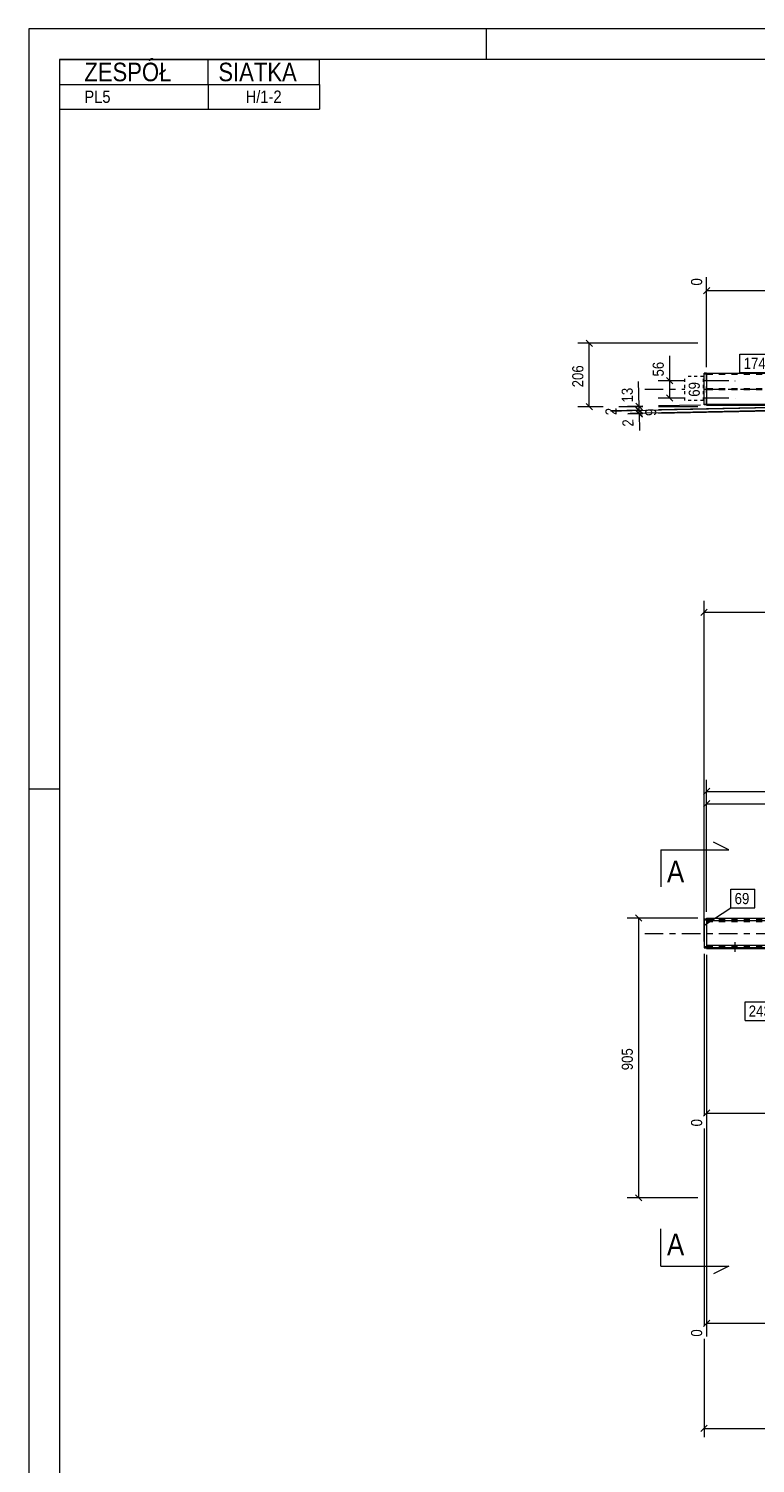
# Model space of a CAD drawing. Header units: millimetres. Extents: x 0 to 914, y 0 to 420.
# Tile 4 of 16: x 0 to 117, y 188 to 420. Entities that reach past the tile are written whole.
import ezdxf

# ---------------------------------------------------------------- set-up
doc = ezdxf.new("R2010")
doc.units = ezdxf.units.MM
for name, pattern in [('XKITLINE00', [0]), ('XKITLINE01', [4, 1, -1, 1, -1]), ('XKITLINE02', [4, 2, -2]), ('XKITLINE03', [6, 3, -1, 1, -1]), ('XKITLINE04', [3, 0.5, -0.5, 0.5, -0.5, 0.5, -0.5])]:
    doc.linetypes.add(name, pattern=pattern)
for name, color, linetype, lineweight in [('Arkusz rysunku', 3, 'Continuous', 0), ('Element', 2, 'Continuous', 0), ('Inny typ obiektu', 7, 'Continuous', 0), ('Przekrój', 7, 'Continuous', 0), ('Wymiar', 4, 'Continuous', 0), ('Znak elementu', 2, 'Continuous', 0), ('Śruba', 3, 'Continuous', 0)]:
    doc.layers.add(name, color=color, linetype=linetype, lineweight=lineweight)
doc.styles.add('ARIAL', font='ARIAL.TTF')

msp = doc.modelspace()

# ---------------------------------------------------------------- linework, layer by layer
at = {"layer": 'Arkusz rysunku', "linetype": 'XKITLINE00', "lineweight": 0}
for p, q in [((914, 420), (0, 420)), ((0, 420), (0, 0)), ((74, 415), (74, 420)), ((909, 415), (5, 415)), ((5, 415), (5, 5)), ((5, 297), (0, 297))]:
    msp.add_line(p, q, dxfattribs=at)
at = {"layer": 'Element', "linetype": 'XKITLINE00', "lineweight": 0}
for p, q in [((109.58, 364.29), (109.18, 364.29)), ((109.18, 359.15), (109.18, 364.29)), ((109.58, 364.29), (109.58, 359.28)), ((109.58, 364.29), (423.5, 364.29)), ((109.18, 359.29), (109.58, 359.29)), ((109.58, 359.15), (109.18, 359.15)), ((109.58, 359.29), (109.58, 359.15)), ((109.58, 359.29), (658.28, 359.29)), ((109.58, 359.28), (658.28, 359.28)), ((109.58, 359.14), (109.58, 359.16)), ((658.28, 359.16), (109.58, 359.16)), ((109.58, 359.14), (125.67, 359.14)), ((109.58, 276.18), (109.58, 275.78)), ((109.58, 276.18), (658.28, 276.18)), ((109.18, 276.03), (109.58, 276.03)), ((109.18, 276.03), (109.18, 271.38)), ((109.58, 276.03), (109.58, 271.53)), ((109.58, 275.78), (658.28, 275.78)), ((109.58, 271.53), (109.18, 271.53)), ((109.58, 271.78), (658.28, 271.78)), ((109.58, 271.78), (109.58, 271.23)), ((109.18, 271.38), (109.58, 271.38)), ((120.57, 271.38), (109.58, 271.38)), ((109.58, 271.23), (120.2, 271.23))]:
    msp.add_line(p, q, dxfattribs=at)
at = {"layer": 'Element', "linetype": 'XKITLINE01', "lineweight": 0}
for p, q in [((109.58, 359.15), (109.58, 364.29)), ((109.58, 364.28), (423.5, 364.28)), ((109.58, 364.15), (109.18, 364.15)), ((109.58, 364.15), (423.5, 364.15)), ((109.58, 364.14), (423.5, 364.14)), ((109.58, 361.8), (388.5, 361.8)), ((109.58, 361.64), (388.5, 361.64)), ((109.58, 359.16), (109.58, 359.29)), ((109.18, 275.88), (109.58, 275.88)), ((109.58, 276.02), (658.28, 276.02)), ((109.58, 275.78), (109.58, 272.08)), ((109.58, 275.68), (658.28, 275.68)), ((109.58, 275.63), (658.28, 275.63)), ((109.18, 271.53), (109.18, 271.38)), ((109.58, 273.56), (109.58, 271.78)), ((109.58, 271.73), (658.28, 271.73)), ((109.58, 271.63), (658.28, 271.63)), ((109.58, 271.53), (109.58, 271.38))]:
    msp.add_line(p, q, dxfattribs=at)
at = {"layer": 'Element', "linetype": 'XKITLINE03', "lineweight": 0}
for p, q in [((99.58, 361.72), (106.08, 361.72)), ((109.08, 361.72), (388.5, 361.72)), ((99.58, 273.7), (668.28, 273.7))]:
    msp.add_line(p, q, dxfattribs=at)
at = {"layer": 'Inny typ obiektu', "linetype": 'XKITLINE00', "lineweight": 0}
for p, q in [((5, 415), (47, 415)), ((5, 415), (5, 411)), ((29, 411), (29, 415)), ((47, 411), (47, 415)), ((5, 411), (47, 411)), ((5, 411), (5, 407)), ((29, 411), (29, 407)), ((47, 411), (47, 407)), ((5, 407), (47, 407))]:
    msp.add_line(p, q, dxfattribs=at)
at = {"layer": 'Przekrój', "linetype": 'XKITLINE00', "lineweight": 0}
for p, q in [((113.18, 287.21), (110.68, 288.46)), ((102.18, 287.21), (102.18, 281.21)), ((102.18, 287.21), (108.18, 287.21)), ((108.18, 287.21), (113.18, 287.21)), ((102.18, 219.9), (102.18, 225.9)), ((102.18, 219.9), (108.18, 219.9)), ((108.18, 219.9), (113.18, 219.9)), ((113.18, 219.9), (110.68, 218.65))]:
    msp.add_line(p, q, dxfattribs=at)
at = {"layer": 'Wymiar', "linetype": 'XKITLINE00', "lineweight": 0}
for p, q in [((109.58, 365.29), (109.58, 379.8)), ((110.08, 378.15), (109.07, 377.14)), ((109.58, 377.64), (634.5, 377.64)), ((108.18, 369.14), (88.76, 369.14)), ((90.11, 369.65), (91.13, 368.63)), ((90.62, 358.87), (90.62, 369.14)), ((103.62, 363.07), (103.62, 367.09)), ((103.62, 363.07), (103.62, 367.09)), ((325.57, 363.12), (97.24, 358.19)), ((345.94, 363.12), (97.25, 357.75)), ((98.67, 358.92), (98.58, 362.94)), ((98.67, 358.92), (98.58, 362.94)), ((106.08, 363.07), (101.76, 363.07)), ((325.57, 363.12), (101.8, 358.29)), ((321.93, 363.12), (101.8, 358.37)), ((321.93, 363.12), (101.8, 358.37)), ((345.94, 363.12), (101.81, 357.85)), ((103.11, 363.58), (104.13, 362.56)), ((103.62, 360.27), (103.62, 363.07)), ((113.18, 363.07), (109.08, 363.07)), ((106.08, 360.27), (101.76, 360.27)), ((103.11, 360.78), (104.13, 359.76)), ((113.18, 360.27), (109.08, 360.27)), ((92.85, 358.87), (88.76, 358.87)), ((90.11, 359.38), (91.13, 358.37)), ((99.28, 358.31), (94.12, 358.2)), ((99.28, 358.23), (94.12, 358.12)), ((99.27, 358.87), (95.37, 358.87)), ((99.27, 358.93), (96.81, 358.88)), ((99.28, 358.31), (96.82, 358.26)), ((99.29, 357.79), (96.83, 357.74)), ((99.29, 357.72), (96.84, 357.66)), ((98.15, 359.42), (99.19, 358.42)), ((98.16, 358.8), (99.2, 357.8)), ((98.16, 358.8), (99.2, 357.8)), ((98.16, 358.72), (99.2, 357.72)), ((98.16, 358.72), (99.2, 357.72)), ((98.17, 358.28), (99.21, 357.28)), ((98.17, 358.28), (99.21, 357.28)), ((98.17, 358.2), (99.21, 357.2)), ((98.68, 358.3), (98.67, 358.92)), ((98.68, 358.22), (98.68, 358.3)), ((98.69, 357.78), (98.68, 358.22)), ((98.69, 357.7), (98.69, 357.78)), ((98.69, 357.7), (98.75, 355.02)), ((98.69, 357.7), (98.75, 355.02)), ((108.58, 359.13), (101.79, 358.99)), ((108.18, 358.87), (101.79, 358.87)), ((144.18, 358.68), (101.81, 357.77)), ((109.18, 272.38), (109.18, 327.5)), ((109.68, 326.15), (108.67, 325.13)), ((109.18, 325.64), (142.62, 325.64)), ((110.1, 297.17), (109.08, 296.15)), ((109.58, 277.18), (109.59, 298.52)), ((110.1, 295.17), (109.08, 294.15)), ((109.58, 277.18), (109.59, 296.52)), ((109.59, 296.66), (322.97, 296.52)), ((109.59, 294.66), (553.24, 294.36)), ((108.18, 276.18), (96.76, 276.18)), ((98.11, 276.69), (99.13, 275.67)), ((98.62, 230.93), (98.62, 276.18)), ((109.18, 270.38), (109.18, 244.18)), ((109.58, 270.23), (109.58, 242.48)), ((109.58, 270.23), (109.58, 208.48)), ((110.08, 245.15), (109.07, 244.13)), ((109.58, 244.64), (403.24, 244.64)), ((109.18, 242.12), (109.18, 210.18)), ((108.18, 230.93), (96.76, 230.93)), ((98.11, 231.44), (99.13, 230.43)), ((110.08, 211.15), (109.07, 210.13)), ((109.58, 210.64), (150.24, 210.64)), ((109.18, 208.12), (109.18, 192.2)), ((109.68, 194.15), (108.67, 193.13)), ((109.18, 193.64), (658.68, 193.64))]:
    msp.add_line(p, q, dxfattribs=at)
at = {"layer": 'Znak elementu', "linetype": 'XKITLINE00', "lineweight": 0}
for p, q in [((114.98, 367.39), (120.18, 367.39)), ((114.98, 364.39), (114.98, 367.39)), ((114.98, 364.39), (120.18, 364.39)), ((113.51, 280.83), (117.38, 280.83)), ((113.51, 277.83), (113.51, 280.83)), ((117.38, 277.83), (117.38, 280.83)), ((109.27, 275.09), (113.51, 277.83)), ((113.51, 277.83), (117.38, 277.83)), ((115.79, 262.63), (121, 262.63)), ((115.79, 259.63), (115.79, 262.63)), ((115.79, 259.63), (121, 259.63))]:
    msp.add_line(p, q, dxfattribs=at)
at = {"layer": 'Znak elementu', "linetype": 'XKITLINE04', "lineweight": 0}
for p, q in [((106.08, 359.88), (106.08, 363.75)), ((109.08, 363.75), (106.08, 363.75)), ((109.08, 359.88), (109.08, 363.75)), ((109.08, 359.88), (106.08, 359.88))]:
    msp.add_line(p, q, dxfattribs=at)
at = {"layer": 'Śruba', "linetype": 'XKITLINE02', "lineweight": 0}
for p, q in [((114.18, 363.02), (114.18, 363.07)), ((114.18, 360.23), (114.18, 360.27))]:
    msp.add_line(p, q, dxfattribs=at)
at = {"layer": 'Śruba', "linetype": 'XKITLINE00', "lineweight": 0}
for p, q in [((114.18, 270.8), (114.18, 272.3)), ((114.18, 270.71), (114.18, 272.21))]:
    msp.add_line(p, q, dxfattribs=at)

# ---------------------------------------------------------------- texts
at = {"layer": 'Inny typ obiektu', "style": 'ARIAL', "width": 0.85}
for s, height, p in [('ZESPÓŁ', 3, (9, 411.5)), ('SIATKA', 3, (30.66, 411.5)), ('PL5', 2, (9, 408)), ('H/1-2', 2, (35.07, 408))]:
    msp.add_text(s, height=height, dxfattribs=at).set_placement(p)
at = {"layer": 'Przekrój', "style": 'ARIAL', "width": 0.85}
for p in [(103.18, 281.96), (103.18, 221.65)]:
    msp.add_text('A', height=3.5, dxfattribs=at).set_placement(p)
at = {"layer": 'Wymiar', "style": 'ARIAL', "width": 0.85}
for s, rotation, p in [('0', 90.0002, (108.86, 378.46)), ('206', 90.0002, (89.66, 362)), ('56', 90.0002, (102.66, 363.75)), ('13', 91.2378, (97.69, 359.57)), ('2', 91.2378, (95.04, 357.51)), ('9', 91.2378, (101.46, 357.39)), ('2', 91.2378, (97.78, 355.67)), ('905', 90.0002, (97.66, 251.56)), ('0', 90.0002, (108.86, 242.48)), ('0', 90.0002, (108.86, 208.48))]:
    msp.add_text(s, height=1.8, rotation=rotation, dxfattribs=at).set_placement(p)
at = {"layer": 'Znak elementu', "style": 'ARIAL', "width": 0.85}
for s, p in [('174', (115.58, 364.99)), ('69', (114.11, 278.43)), ('243', (116.39, 260.23))]:
    msp.add_text(s, height=1.8, dxfattribs=at).set_placement(p)
msp.add_text('69', height=1.8, rotation=90.0002, dxfattribs=at).set_placement((108.48, 360.48))

doc.saveas('drawing.dxf')
